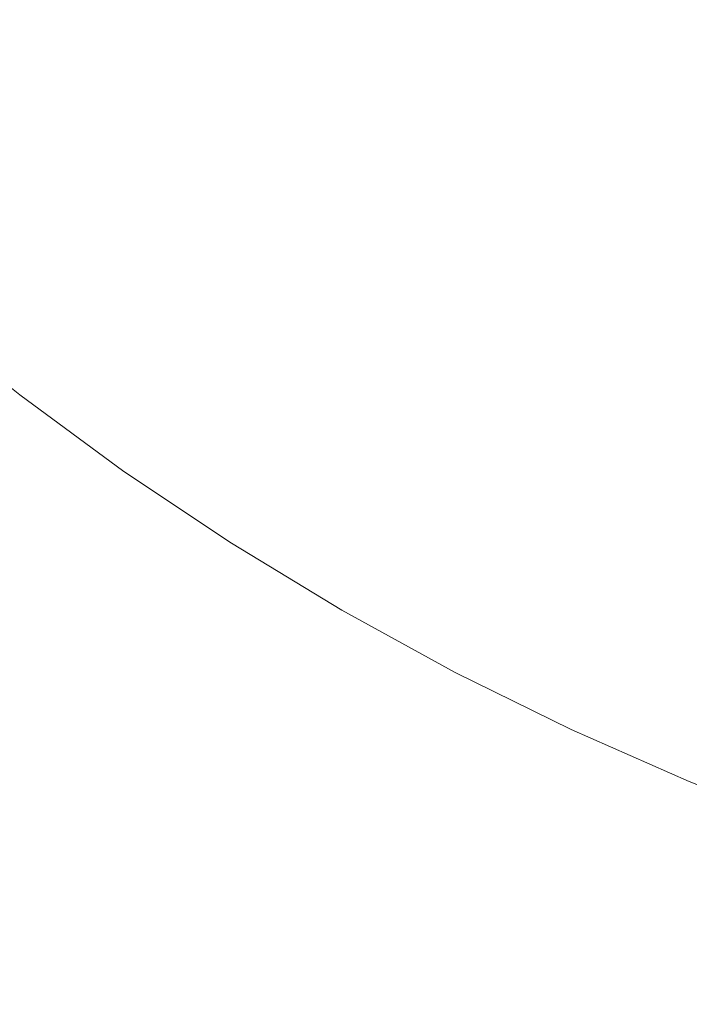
# Model space of a CAD drawing. Header units: centimetres. Extents: x -26 to 27.3, y -25.9 to -24.1.
# Tile 61 of 224: x -8.1001 to -8.0323, y -25.6596 to -25.5599. Entities that reach past the tile are written whole.
import ezdxf

# ---------------------------------------------------------------- set-up
doc = ezdxf.new("R2010")
doc.units = ezdxf.units.CM
doc.header["$LTSCALE"] = 2.54
doc.layers.add('Lucido design-1', color=7, linetype='Continuous')

# ---------------------------------------------------------------- blocks, each defined once
blk = doc.blocks.new('Gruppo-7-1')
at = {"color": 7, "linetype": 'Continuous', "lineweight": 9}
blk.add_3dface([(-25.917482, -24.159888, 1182.422727), (-25.917482, -25.759888, 1182.422727), (27.182518, -25.759888, 1182.422727), (27.182518, -24.159888, 1182.422727)], dxfattribs=at)
for points, invisible_edges in [([(-8.071075, -25.560054, 1181.634835), (-8.079659, -25.553163, 1181.634835), (-8.077368, -25.550433, 1181.636865), (-8.068905, -25.557226, 1181.636865)], 15), ([(-8.086839, -25.56172, 1181.629637), (-8.095482, -25.554141, 1181.629637), (-8.092917, -25.551341, 1181.631218), (-8.084399, -25.558812, 1181.631218)], 15), ([(-8.05816, -25.560797, 1181.639037), (-8.066789, -25.554469, 1181.639037), (-8.064732, -25.551788, 1181.641348), (-8.056221, -25.558028, 1181.641348)], 15), ([(-8.045684, -25.561125, 1181.643793), (-8.05434, -25.555341, 1181.643793), (-8.052519, -25.552741, 1181.646368), (-8.043979, -25.558448, 1181.646368)], 15), ([(-8.073295, -25.562948, 1181.632951), (-8.082004, -25.555958, 1181.632951), (-8.079659, -25.553163, 1181.634835), (-8.071075, -25.560054, 1181.634835)], 15), ([(-8.033666, -25.561124, 1181.649067), (-8.042333, -25.555864, 1181.649067), (-8.040749, -25.553378, 1181.651887), (-8.032192, -25.558571, 1181.651887)], 15), ([(-8.089322, -25.564678, 1181.628213), (-8.098091, -25.556988, 1181.628213), (-8.095482, -25.554141, 1181.629637), (-8.086839, -25.56172, 1181.629637)], 15), ([(-8.060153, -25.563643, 1181.636865), (-8.068905, -25.557226, 1181.636865), (-8.066789, -25.554469, 1181.639037), (-8.05816, -25.560797, 1181.639037)], 15), ([(-8.047446, -25.563891, 1181.641348), (-8.056221, -25.558028, 1181.641348), (-8.05434, -25.555341, 1181.643793), (-8.045684, -25.561125, 1181.643793)], 15), ([(-8.075563, -25.565903, 1181.631218), (-8.084399, -25.558812, 1181.631218), (-8.082004, -25.555958, 1181.632951), (-8.073295, -25.562948, 1181.632951)], 15), ([(-8.035197, -25.563777, 1181.646368), (-8.043979, -25.558448, 1181.646368), (-8.042333, -25.555864, 1181.649067), (-8.033666, -25.561124, 1181.649067)], 15), ([(-8.091842, -25.567682, 1181.626947), (-8.10074, -25.559879, 1181.626947), (-8.098091, -25.556988, 1181.628213), (-8.089322, -25.564678, 1181.628213)], 15), ([(-8.062197, -25.566563, 1181.634835), (-8.071075, -25.560054, 1181.634835), (-8.068905, -25.557226, 1181.636865), (-8.060153, -25.563643, 1181.636865)], 15), ([(-8.077874, -25.568915, 1181.629637), (-8.086839, -25.56172, 1181.629637), (-8.084399, -25.558812, 1181.631218), (-8.075563, -25.565903, 1181.631218)], 15), ([(-8.049262, -25.566742, 1181.639037), (-8.05816, -25.560797, 1181.639037), (-8.056221, -25.558028, 1181.641348), (-8.047446, -25.563891, 1181.641348)], 15), ([(-8.036784, -25.566525, 1181.643793), (-8.045684, -25.561125, 1181.643793), (-8.043979, -25.558448, 1181.646368), (-8.035197, -25.563777, 1181.646368)], 15), ([(-8.024777, -25.566, 1181.649067), (-8.033666, -25.561124, 1181.649067), (-8.032192, -25.558571, 1181.651887), (-8.023416, -25.563385, 1181.651887)], 15), ([(-8.094395, -25.570725, 1181.625844), (-8.103424, -25.562808, 1181.625844), (-8.10074, -25.559879, 1181.626947), (-8.091842, -25.567682, 1181.626947)], 15), ([(-8.06429, -25.569551, 1181.632951), (-8.073295, -25.562948, 1181.632951), (-8.071075, -25.560054, 1181.634835), (-8.062197, -25.566563, 1181.634835)], 15), ([(-8.051129, -25.569672, 1181.636865), (-8.060153, -25.563643, 1181.636865), (-8.05816, -25.560797, 1181.639037), (-8.049262, -25.566742, 1181.639037)], 15), ([(-8.080225, -25.571979, 1181.628213), (-8.089322, -25.564678, 1181.628213), (-8.086839, -25.56172, 1181.629637), (-8.077874, -25.568915, 1181.629637)], 15), ([(-8.038424, -25.569366, 1181.641348), (-8.047446, -25.563891, 1181.641348), (-8.045684, -25.561125, 1181.643793), (-8.036784, -25.566525, 1181.643793)], 15), ([(-8.026192, -25.568717, 1181.646368), (-8.035197, -25.563777, 1181.646368), (-8.033666, -25.561124, 1181.649067), (-8.024777, -25.566, 1181.649067)], 15), ([(-8.096978, -25.573803, 1181.624904), (-8.106138, -25.56577, 1181.624904), (-8.103424, -25.562808, 1181.625844), (-8.094395, -25.570725, 1181.625844)], 15), ([(-8.066426, -25.572602, 1181.631218), (-8.075563, -25.565903, 1181.631218), (-8.073295, -25.562948, 1181.632951), (-8.06429, -25.569551, 1181.632951)], 15), ([(-8.053044, -25.572678, 1181.634835), (-8.062197, -25.566563, 1181.634835), (-8.060153, -25.563643, 1181.636865), (-8.051129, -25.569672, 1181.636865)], 15), ([(-8.027657, -25.571533, 1181.643793), (-8.036784, -25.566525, 1181.643793), (-8.035197, -25.563777, 1181.646368), (-8.026192, -25.568717, 1181.646368)], 15), ([(-8.082612, -25.575089, 1181.626947), (-8.091842, -25.567682, 1181.626947), (-8.089322, -25.564678, 1181.628213), (-8.080225, -25.571979, 1181.628213)], 15), ([(-8.040114, -25.572293, 1181.639037), (-8.049262, -25.566742, 1181.639037), (-8.047446, -25.563891, 1181.641348), (-8.038424, -25.569366, 1181.641348)], 15), ([(-8.099586, -25.576911, 1181.624131), (-8.108879, -25.568762, 1181.624131), (-8.106138, -25.56577, 1181.624904), (-8.096978, -25.573803, 1181.624904)], 15), ([(-8.068604, -25.575712, 1181.629637), (-8.077874, -25.568915, 1181.629637), (-8.075563, -25.565903, 1181.631218), (-8.066426, -25.572602, 1181.631218)], 15), ([(-8.055004, -25.575755, 1181.632951), (-8.06429, -25.569551, 1181.632951), (-8.062197, -25.566563, 1181.634835), (-8.053044, -25.572678, 1181.634835)], 15), ([(-8.041852, -25.575302, 1181.636865), (-8.051129, -25.569672, 1181.636865), (-8.049262, -25.566742, 1181.639037), (-8.040114, -25.572293, 1181.639037)], 15), ([(-8.029172, -25.574442, 1181.641348), (-8.038424, -25.569366, 1181.641348), (-8.036784, -25.566525, 1181.643793), (-8.027657, -25.571533, 1181.643793)], 15), ([(-8.08503, -25.578241, 1181.625844), (-8.094395, -25.570725, 1181.625844), (-8.091842, -25.567682, 1181.626947), (-8.082612, -25.575089, 1181.626947)], 15), ([(-8.102215, -25.580044, 1181.623525), (-8.111642, -25.571777, 1181.623525), (-8.108879, -25.568762, 1181.624131), (-8.099586, -25.576911, 1181.624131)], 15), ([(-8.070819, -25.578876, 1181.628213), (-8.080225, -25.571979, 1181.628213), (-8.077874, -25.568915, 1181.629637), (-8.068604, -25.575712, 1181.629637)], 15), ([(-8.057006, -25.578897, 1181.631218), (-8.066426, -25.572602, 1181.631218), (-8.06429, -25.569551, 1181.632951), (-8.055004, -25.575755, 1181.632951)], 15), ([(-8.043634, -25.578389, 1181.634835), (-8.053044, -25.572678, 1181.634835), (-8.051129, -25.569672, 1181.636865), (-8.041852, -25.575302, 1181.636865)], 15), ([(-8.030732, -25.57744, 1181.639037), (-8.040114, -25.572293, 1181.639037), (-8.038424, -25.569366, 1181.641348), (-8.029172, -25.574442, 1181.641348)], 15), ([(-8.087477, -25.581429, 1181.624904), (-8.096978, -25.573803, 1181.624904), (-8.094395, -25.570725, 1181.625844), (-8.08503, -25.578241, 1181.625844)], 15), ([(-8.073068, -25.582087, 1181.626947), (-8.082612, -25.575089, 1181.626947), (-8.080225, -25.571979, 1181.628213), (-8.070819, -25.578876, 1181.628213)], 15), ([(-8.059046, -25.582099, 1181.629637), (-8.068604, -25.575712, 1181.629637), (-8.066426, -25.572602, 1181.631218), (-8.057006, -25.578897, 1181.631218)], 15), ([(-8.045458, -25.581548, 1181.632951), (-8.055004, -25.575755, 1181.632951), (-8.053044, -25.572678, 1181.634835), (-8.043634, -25.578389, 1181.634835)], 15), ([(-8.032337, -25.580522, 1181.636865), (-8.041852, -25.575302, 1181.636865), (-8.040114, -25.572293, 1181.639037), (-8.030732, -25.57744, 1181.639037)], 15), ([(-8.089947, -25.584648, 1181.624131), (-8.099586, -25.576911, 1181.624131), (-8.096978, -25.573803, 1181.624904), (-8.087477, -25.581429, 1181.624904)], 15), ([(-8.075347, -25.585342, 1181.625844), (-8.08503, -25.578241, 1181.625844), (-8.082612, -25.575089, 1181.626947), (-8.073068, -25.582087, 1181.626947)], 15), ([(-8.061121, -25.585356, 1181.628213), (-8.070819, -25.578876, 1181.628213), (-8.068604, -25.575712, 1181.629637), (-8.059046, -25.582099, 1181.629637)], 15), ([(-8.04732, -25.584774, 1181.631218), (-8.057006, -25.578897, 1181.631218), (-8.055004, -25.575755, 1181.632951), (-8.045458, -25.581548, 1181.632951)], 15), ([(-8.033983, -25.583684, 1181.634835), (-8.043634, -25.578389, 1181.634835), (-8.041852, -25.575302, 1181.636865), (-8.032337, -25.580522, 1181.636865)], 15), ([(-8.092436, -25.587892, 1181.623525), (-8.102215, -25.580044, 1181.623525), (-8.099586, -25.576911, 1181.624131), (-8.089947, -25.584648, 1181.624131)], 15), ([(-8.022604, -25.585322, 1181.636865), (-8.032337, -25.580522, 1181.636865), (-8.030732, -25.57744, 1181.639037), (-8.021135, -25.582173, 1181.639037)], 15), ([(-8.077651, -25.588634, 1181.624904), (-8.087477, -25.581429, 1181.624904), (-8.08503, -25.578241, 1181.625844), (-8.075347, -25.585342, 1181.625844)], 15), ([(-8.035667, -25.586919, 1181.632951), (-8.045458, -25.581548, 1181.632951), (-8.043634, -25.578389, 1181.634835), (-8.033983, -25.583684, 1181.634835)], 15), ([(-8.063228, -25.588663, 1181.626947), (-8.073068, -25.582087, 1181.626947), (-8.070819, -25.578876, 1181.628213), (-8.061121, -25.585356, 1181.628213)], 15), ([(-8.049219, -25.588062, 1181.629637), (-8.059046, -25.582099, 1181.629637), (-8.057006, -25.578897, 1181.631218), (-8.04732, -25.584774, 1181.631218)], 15), ([(-8.094941, -25.591157, 1181.623088), (-8.10486, -25.583196, 1181.623088), (-8.102215, -25.580044, 1181.623525), (-8.092436, -25.587892, 1181.623525)], 15), ([(-8.02411, -25.588552, 1181.634835), (-8.033983, -25.583684, 1181.634835), (-8.032337, -25.580522, 1181.636865), (-8.022604, -25.585322, 1181.636865)], 15), ([(-8.079979, -25.591957, 1181.624131), (-8.089947, -25.584648, 1181.624131), (-8.087477, -25.581429, 1181.624904), (-8.077651, -25.588634, 1181.624904)], 15), ([(-8.037387, -25.590224, 1181.631218), (-8.04732, -25.584774, 1181.631218), (-8.045458, -25.581548, 1181.632951), (-8.035667, -25.586919, 1181.632951)], 15), ([(-8.065362, -25.592013, 1181.625844), (-8.075347, -25.585342, 1181.625844), (-8.073068, -25.582087, 1181.626947), (-8.063228, -25.588663, 1181.626947)], 15), ([(-8.051149, -25.591407, 1181.628213), (-8.061121, -25.585356, 1181.628213), (-8.059046, -25.582099, 1181.629637), (-8.049219, -25.588062, 1181.629637)], 15), ([(-8.097456, -25.594435, 1181.622822), (-8.107516, -25.586361, 1181.622822), (-8.10486, -25.583196, 1181.623088), (-8.094941, -25.591157, 1181.623088)], 15), ([(-8.025652, -25.591858, 1181.632951), (-8.035667, -25.586919, 1181.632951), (-8.033983, -25.583684, 1181.634835), (-8.02411, -25.588552, 1181.634835)], 15), ([(-8.082324, -25.595307, 1181.623525), (-8.092436, -25.587892, 1181.623525), (-8.089947, -25.584648, 1181.624131), (-8.079979, -25.591957, 1181.624131)], 15), ([(-8.067521, -25.595402, 1181.624904), (-8.077651, -25.588634, 1181.624904), (-8.075347, -25.585342, 1181.625844), (-8.065362, -25.592013, 1181.625844)], 15), ([(-8.05311, -25.594802, 1181.626947), (-8.063228, -25.588663, 1181.626947), (-8.061121, -25.585356, 1181.628213), (-8.051149, -25.591407, 1181.628213)], 15), ([(-8.03914, -25.593591, 1181.629637), (-8.049219, -25.588062, 1181.629637), (-8.04732, -25.584774, 1181.631218), (-8.037387, -25.590224, 1181.631218)], 15), ([(-8.10011, -25.597894, 1181.622727), (-8.110318, -25.589701, 1181.622727), (-8.107516, -25.586361, 1181.622822), (-8.097456, -25.594435, 1181.622822)], 14), ([(-8.027226, -25.595235, 1181.631218), (-8.037387, -25.590224, 1181.631218), (-8.035667, -25.586919, 1181.632951), (-8.025652, -25.591858, 1181.632951)], 15), ([(-8.084684, -25.598677, 1181.623088), (-8.094941, -25.591157, 1181.623088), (-8.092436, -25.587892, 1181.623525), (-8.082324, -25.595307, 1181.623525)], 15), ([(-8.069701, -25.598824, 1181.624131), (-8.079979, -25.591957, 1181.624131), (-8.077651, -25.588634, 1181.624904), (-8.067521, -25.595402, 1181.624904)], 15), ([(-8.055096, -25.598243, 1181.625844), (-8.065362, -25.592013, 1181.625844), (-8.063228, -25.588663, 1181.626947), (-8.05311, -25.594802, 1181.626947)], 15), ([(-8.040924, -25.597017, 1181.628213), (-8.051149, -25.591407, 1181.628213), (-8.049219, -25.588062, 1181.629637), (-8.03914, -25.593591, 1181.629637)], 15), ([(-8.028831, -25.598676, 1181.629637), (-8.03914, -25.593591, 1181.629637), (-8.037387, -25.590224, 1181.631218), (-8.027226, -25.595235, 1181.631218)], 15), ([(-8.087054, -25.602062, 1181.622822), (-8.097456, -25.594435, 1181.622822), (-8.094941, -25.591157, 1181.623088), (-8.084684, -25.598677, 1181.623088)], 15), ([(-8.042734, -25.600495, 1181.626947), (-8.05311, -25.594802, 1181.626947), (-8.051149, -25.591407, 1181.628213), (-8.040924, -25.597017, 1181.628213)], 15), ([(-8.071898, -25.602273, 1181.623525), (-8.082324, -25.595307, 1181.623525), (-8.079979, -25.591957, 1181.624131), (-8.069701, -25.598824, 1181.624131)], 15), ([(-8.057105, -25.601723, 1181.624904), (-8.067521, -25.595402, 1181.624904), (-8.065362, -25.592013, 1181.625844), (-8.055096, -25.598243, 1181.625844)], 15), ([(-8.030463, -25.602176, 1181.628213), (-8.040924, -25.597017, 1181.628213), (-8.03914, -25.593591, 1181.629637), (-8.028831, -25.598676, 1181.629637)], 15), ([(-8.089555, -25.605634, 1181.622727), (-8.10011, -25.597894, 1181.622727), (-8.097456, -25.594435, 1181.622822), (-8.087054, -25.602062, 1181.622822)], 14), ([(-8.074109, -25.605743, 1181.623088), (-8.084684, -25.598677, 1181.623088), (-8.082324, -25.595307, 1181.623525), (-8.071898, -25.602273, 1181.623525)], 15), ([(-8.059134, -25.605236, 1181.624131), (-8.069701, -25.598824, 1181.624131), (-8.067521, -25.595402, 1181.624904), (-8.057105, -25.601723, 1181.624904)], 15), ([(-8.044568, -25.604018, 1181.625844), (-8.055096, -25.598243, 1181.625844), (-8.05311, -25.594802, 1181.626947), (-8.042734, -25.600495, 1181.626947)], 15), ([(-8.03212, -25.605729, 1181.626947), (-8.042734, -25.600495, 1181.626947), (-8.040924, -25.597017, 1181.628213), (-8.030463, -25.602176, 1181.628213)], 15), ([(-25.917482, -25.759888, 1181.622727), (-8.10011, -25.597894, 1181.622727), (-8.089555, -25.605634, 1181.622727)], 9), ([(-8.076329, -25.609228, 1181.622822), (-8.087054, -25.602062, 1181.622822), (-8.084684, -25.598677, 1181.623088), (-8.074109, -25.605743, 1181.623088)], 15), ([(-8.046424, -25.607583, 1181.624904), (-8.057105, -25.601723, 1181.624904), (-8.055096, -25.598243, 1181.625844), (-8.044568, -25.604018, 1181.625844)], 15), ([(-8.061179, -25.608778, 1181.623525), (-8.071898, -25.602273, 1181.623525), (-8.069701, -25.598824, 1181.624131), (-8.059134, -25.605236, 1181.624131)], 15), ([(-8.033799, -25.60933, 1181.625844), (-8.044568, -25.604018, 1181.625844), (-8.042734, -25.600495, 1181.626947), (-8.03212, -25.605729, 1181.626947)], 15), ([(-8.078672, -25.612905, 1181.622727), (-8.089555, -25.605634, 1181.622727), (-8.087054, -25.602062, 1181.622822), (-8.076329, -25.609228, 1181.622822)], 14), ([(-8.063236, -25.612341, 1181.623088), (-8.074109, -25.605743, 1181.623088), (-8.071898, -25.602273, 1181.623525), (-8.061179, -25.608778, 1181.623525)], 15), ([(-8.048297, -25.611182, 1181.624131), (-8.059134, -25.605236, 1181.624131), (-8.057105, -25.601723, 1181.624904), (-8.046424, -25.607583, 1181.624904)], 15), ([(-8.035497, -25.612971, 1181.624904), (-8.046424, -25.607583, 1181.624904), (-8.044568, -25.604018, 1181.625844), (-8.033799, -25.60933, 1181.625844)], 15), ([(-8.089555, -25.605634, 1181.622727), (-8.078672, -25.612905, 1181.622727), (-25.917482, -25.759888, 1181.622727)], 10), ([(-8.050186, -25.614809, 1181.623525), (-8.061179, -25.608778, 1181.623525), (-8.059134, -25.605236, 1181.624131), (-8.048297, -25.611182, 1181.624131)], 15), ([(-8.065302, -25.61592, 1181.622822), (-8.076329, -25.609228, 1181.622822), (-8.074109, -25.605743, 1181.623088), (-8.063236, -25.612341, 1181.623088)], 15), ([(-8.022807, -25.614166, 1181.625844), (-8.033799, -25.60933, 1181.625844), (-8.03212, -25.605729, 1181.626947), (-8.021287, -25.610495, 1181.626947)], 15), ([(-8.037212, -25.616649, 1181.624131), (-8.048297, -25.611182, 1181.624131), (-8.046424, -25.607583, 1181.624904), (-8.035497, -25.612971, 1181.624904)], 15), ([(-8.067482, -25.619696, 1181.622727), (-8.078672, -25.612905, 1181.622727), (-8.076329, -25.609228, 1181.622822), (-8.065302, -25.61592, 1181.622822)], 14), ([(-8.052085, -25.618458, 1181.623088), (-8.063236, -25.612341, 1181.623088), (-8.061179, -25.608778, 1181.623525), (-8.050186, -25.614809, 1181.623525)], 15), ([(-8.024345, -25.617878, 1181.624904), (-8.035497, -25.612971, 1181.624904), (-8.033799, -25.60933, 1181.625844), (-8.022807, -25.614166, 1181.625844)], 15), ([(-8.03894, -25.620355, 1181.623525), (-8.050186, -25.614809, 1181.623525), (-8.048297, -25.611182, 1181.624131), (-8.037212, -25.616649, 1181.624131)], 15), ([(-8.053993, -25.622124, 1181.622822), (-8.065302, -25.61592, 1181.622822), (-8.063236, -25.612341, 1181.623088), (-8.052085, -25.618458, 1181.623088)], 15), ([(-8.078672, -25.612905, 1181.622727), (-8.067482, -25.619696, 1181.622727), (-25.917482, -25.759888, 1181.622727)], 10), ([(-8.025898, -25.621627, 1181.624131), (-8.037212, -25.616649, 1181.624131), (-8.035497, -25.612971, 1181.624904), (-8.024345, -25.617878, 1181.624904)], 15), ([(-8.040678, -25.624084, 1181.623088), (-8.052085, -25.618458, 1181.623088), (-8.050186, -25.614809, 1181.623525), (-8.03894, -25.620355, 1181.623525)], 15), ([(-8.056007, -25.625991, 1181.622727), (-8.067482, -25.619696, 1181.622727), (-8.065302, -25.61592, 1181.622822), (-8.053993, -25.622124, 1181.622822)], 14), ([(-8.027463, -25.625405, 1181.623525), (-8.03894, -25.620355, 1181.623525), (-8.037212, -25.616649, 1181.624131), (-8.025898, -25.621627, 1181.624131)], 15), ([(-8.042425, -25.627829, 1181.622822), (-8.053993, -25.622124, 1181.622822), (-8.052085, -25.618458, 1181.623088), (-8.040678, -25.624084, 1181.623088)], 15), ([(-25.917482, -25.759888, 1181.622727), (-8.067482, -25.619696, 1181.622727), (-8.056007, -25.625991, 1181.622727)], 9), ([(-8.029037, -25.629206, 1181.623088), (-8.040678, -25.624084, 1181.623088), (-8.03894, -25.620355, 1181.623525), (-8.027463, -25.625405, 1181.623525)], 15), ([(-8.044268, -25.63178, 1181.622727), (-8.056007, -25.625991, 1181.622727), (-8.053993, -25.622124, 1181.622822), (-8.042425, -25.627829, 1181.622822)], 14), ([(-8.030619, -25.633024, 1181.622822), (-8.042425, -25.627829, 1181.622822), (-8.040678, -25.624084, 1181.623088), (-8.029037, -25.629206, 1181.623088)], 15), ([(-8.056007, -25.625991, 1181.622727), (-8.044268, -25.63178, 1181.622727), (-25.917482, -25.759888, 1181.622727)], 10), ([(-8.032287, -25.637052, 1181.622727), (-8.044268, -25.63178, 1181.622727), (-8.042425, -25.627829, 1181.622822), (-8.030619, -25.633024, 1181.622822)], 14), ([(-25.917482, -25.759888, 1181.622727), (-8.044268, -25.63178, 1181.622727), (-8.032287, -25.637052, 1181.622727)], 9), ([(-25.917482, -25.759888, 1181.622727), (-8.032287, -25.637052, 1181.622727), (-8.020088, -25.641796, 1181.622727)], 9), ([(-8.020088, -25.641796, 1181.622727), (-8.007694, -25.646003, 1181.622727), (-25.917482, -25.759888, 1181.622727)], 10), ([(-25.917482, -25.759888, 1181.622727), (-8.007694, -25.646003, 1181.622727), (-7.995128, -25.649666, 1181.622727)], 9), ([(-7.995128, -25.649666, 1181.622727), (-7.982414, -25.652777, 1181.622727), (-25.917482, -25.759888, 1181.622727)], 10), ([(-7.982414, -25.652777, 1181.622727), (-7.969577, -25.65533, 1181.622727), (-25.917482, -25.759888, 1181.622727)], 10), ([(-25.917482, -25.759888, 1181.622727), (-7.969577, -25.65533, 1181.622727), (-7.95664, -25.657321, 1181.622727)], 9), ([(-7.95664, -25.657321, 1181.622727), (-7.943629, -25.658746, 1181.622727), (-25.917482, -25.759888, 1181.622727)], 10), ([(-7.943629, -25.658746, 1181.622727), (-7.930568, -25.659602, 1181.622727), (-25.917482, -25.759888, 1181.622727)], 10)]:
    blk.add_3dface(points, dxfattribs=dict(at, invisible_edges=invisible_edges))

msp = doc.modelspace()

# ---------------------------------------------------------------- block references
at = {"layer": 'Lucido design-1', "color": 7}
msp.add_blockref('Gruppo-7-1', (0, 0), dxfattribs=at)

doc.saveas('drawing.dxf')
